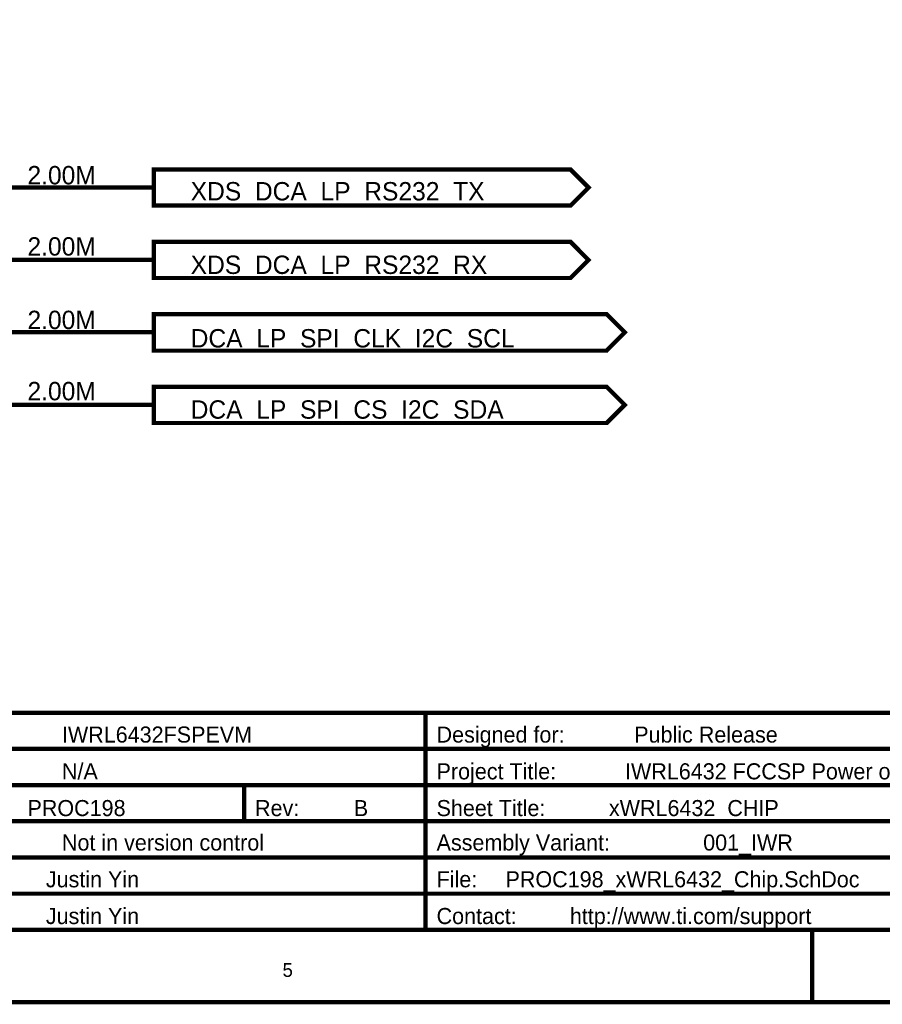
# Model space of a CAD drawing. Header units: inches. Extents: x 0 to 17, y 0 to 11.
# Tile 61 of 256: x 12 to 14.4, y 0 to 2.7. Entities that reach past the tile are written whole.
import ezdxf

# ---------------------------------------------------------------- set-up
doc = ezdxf.new("R2010")
doc.units = ezdxf.units.IN
doc.header["$MEASUREMENT"] = 0
doc.layers.add('Sheet', color=255, linetype='Continuous')

msp = doc.modelspace()

# ---------------------------------------------------------------- linework, layer by layer
at = {"layer": 'Sheet'}
for points in [[(0.0008, 11, 0.0118, 0.0118, 0), (17, 11, 0.0118, 0.0118, 0), (17, 0, 0.0118, 0.0118, 0), (0.0008, 0, 0.0118, 0.0118, 0), (0.0008, 11, 0.0118, 0.0118, 0)], [(0.0008, 11, 0.0039, 0.0039, 0), (0.0008, 0, 0.0039, 0.0039, 0), (17, 0, 0.0039, 0.0039, 0), (17, 11, 0.0039, 0.0039, 0), (0.0008, 11, 0.0039, 0.0039, 0), (0.0008, 11, 0.0039, 0.0039, 0)], [(0.2006, 10.7994, 0.0118, 0.0118, 0), (16.8002, 10.7994, 0.0118, 0.0118, 0), (16.8002, 0.1998, 0.0118, 0.0118, 0), (0.2006, 0.1998, 0.0118, 0.0118, 0), (0.2006, 10.7994, 0.0118, 0.0118, 0)], [(0.2006, 10.7994, 0.0039, 0.0039, 0), (0.2006, 0.1998, 0.0039, 0.0039, 0), (16.8002, 0.1998, 0.0039, 0.0039, 0), (16.8002, 10.7994, 0.0039, 0.0039, 0), (0.2006, 10.7994, 0.0039, 0.0039, 0), (0.2006, 10.7994, 0.0039, 0.0039, 0)], [(12.3504, 2.1997, 0.0118, 0.0118, 0), (12.3504, 2.2996, 0.0118, 0.0118, 0), (13.5001, 2.2996, 0.0118, 0.0118, 0), (13.55, 2.2496, 0.0118, 0.0118, 0), (13.5001, 2.1997, 0.0118, 0.0118, 0), (12.3504, 2.1997, 0.0118, 0.0118, 0)], [(12.3504, 2.1997, 0.0039, 0.0039, 0), (12.3504, 2.2996, 0.0039, 0.0039, 0), (13.5001, 2.2996, 0.0039, 0.0039, 0), (13.55, 2.2496, 0.0039, 0.0039, 0), (13.5001, 2.1997, 0.0039, 0.0039, 0), (12.3504, 2.1997, 0.0039, 0.0039, 0)], [(12.3504, 1.9999, 0.0118, 0.0118, 0), (12.3504, 2.0998, 0.0118, 0.0118, 0), (13.5001, 2.0998, 0.0118, 0.0118, 0), (13.55, 2.0498, 0.0118, 0.0118, 0), (13.5001, 1.9999, 0.0118, 0.0118, 0), (12.3504, 1.9999, 0.0118, 0.0118, 0)], [(12.3504, 1.9999, 0.0039, 0.0039, 0), (12.3504, 2.0998, 0.0039, 0.0039, 0), (13.5001, 2.0998, 0.0039, 0.0039, 0), (13.55, 2.0498, 0.0039, 0.0039, 0), (13.5001, 1.9999, 0.0039, 0.0039, 0), (12.3504, 1.9999, 0.0039, 0.0039, 0)], [(12.3504, 1.7992, 0.0118, 0.0118, 0), (12.3504, 1.8999, 0.0118, 0.0118, 0), (13.6, 1.8999, 0.0118, 0.0118, 0), (13.65, 1.85, 0.0118, 0.0118, 0), (13.6, 1.7992, 0.0118, 0.0118, 0), (12.3504, 1.7992, 0.0118, 0.0118, 0)], [(12.3504, 1.7992, 0.0039, 0.0039, 0), (12.3504, 1.8999, 0.0039, 0.0039, 0), (13.6, 1.8999, 0.0039, 0.0039, 0), (13.65, 1.85, 0.0039, 0.0039, 0), (13.6, 1.7992, 0.0039, 0.0039, 0), (12.3504, 1.7992, 0.0039, 0.0039, 0)], [(12.3504, 1.5994, 0.0118, 0.0118, 0), (12.3504, 1.6993, 0.0118, 0.0118, 0), (13.6, 1.6993, 0.0118, 0.0118, 0), (13.65, 1.6494, 0.0118, 0.0118, 0), (13.6, 1.5994, 0.0118, 0.0118, 0), (12.3504, 1.5994, 0.0118, 0.0118, 0)], [(12.3504, 1.5994, 0.0039, 0.0039, 0), (12.3504, 1.6993, 0.0039, 0.0039, 0), (13.6, 1.6993, 0.0039, 0.0039, 0), (13.65, 1.6494, 0.0039, 0.0039, 0), (13.6, 1.5994, 0.0039, 0.0039, 0), (12.3504, 1.5994, 0.0039, 0.0039, 0)]]:
    msp.add_lwpolyline(points, format="xyseb", close=True, dxfattribs=at)
for points in [[(11.95, 2.2496, 0.0118, 0.0118, 0), (12.0499, 2.2496, 0.0118, 0.0118, 0)], [(12.0499, 2.2496, 0.0118, 0.0118, 0), (12.35, 2.2496, 0.0118, 0.0118, 0)], [(11.95, 2.0498, 0.0118, 0.0118, 0), (12.0499, 2.0498, 0.0118, 0.0118, 0)], [(12.0499, 2.0498, 0.0118, 0.0118, 0), (12.35, 2.0498, 0.0118, 0.0118, 0)], [(11.95, 1.85, 0.0118, 0.0118, 0), (12.0499, 1.85, 0.0118, 0.0118, 0)], [(12.0499, 1.85, 0.0118, 0.0118, 0), (12.35, 1.85, 0.0118, 0.0118, 0)], [(11.95, 1.6498, 0.0118, 0.0118, 0), (12.0499, 1.6498, 0.0118, 0.0118, 0)], [(12.0499, 1.6498, 0.0118, 0.0118, 0), (12.35, 1.6498, 0.0118, 0.0118, 0)], [(11.6003, 0.7993, 0.0118, 0.0118, 0), (13.0997, 0.7993, 0.0118, 0.0118, 0)], [(13.0997, 0.1998, 0.0118, 0.0118, 0), (13.0997, 0.7993, 0.0118, 0.0118, 0)], [(13.0997, 0.7993, 0.0118, 0.0118, 0), (16.8002, 0.7993, 0.0118, 0.0118, 0)], [(11.6003, 0.6994, 0.0118, 0.0118, 0), (13.0997, 0.6994, 0.0118, 0.0118, 0)], [(13.0997, 0.6994, 0.0118, 0.0118, 0), (15.6996, 0.6994, 0.0118, 0.0118, 0)], [(11.6003, 0.5995, 0.0118, 0.0118, 0), (13.0997, 0.5995, 0.0118, 0.0118, 0)], [(12.5997, 0.5999, 0.0118, 0.0118, 0), (12.5997, 0.5, 0.0118, 0.0118, 0)], [(13.0997, 0.5995, 0.0118, 0.0118, 0), (15.6996, 0.5995, 0.0118, 0.0118, 0)], [(11.6003, 0.4996, 0.0118, 0.0118, 0), (13.0997, 0.4996, 0.0118, 0.0118, 0)], [(13.0997, 0.4996, 0.0118, 0.0118, 0), (15.6996, 0.4996, 0.0118, 0.0118, 0)], [(13.0997, 0.4996, 0.0118, 0.0118, 0), (15.6996, 0.4996, 0.0118, 0.0118, 0)], [(13.0997, 0.3997, 0.0118, 0.0118, 0), (11.6003, 0.3997, 0.0118, 0.0118, 0)], [(15.6996, 0.3997, 0.0118, 0.0118, 0), (13.0997, 0.3997, 0.0118, 0.0118, 0)], [(11.6003, 0.2997, 0.0118, 0.0118, 0), (13.0997, 0.2997, 0.0118, 0.0118, 0)], [(16.8002, 0.2997, 0.0118, 0.0118, 0), (13.0997, 0.2997, 0.0118, 0.0118, 0)], [(14.1669, 0, 0.0118, 0.0118, 0), (14.1669, 0.1998, 0.0118, 0.0118, 0)]]:
    msp.add_lwpolyline(points, format="xyseb", dxfattribs=at)

# ---------------------------------------------------------------- texts
for s, height, p in [('2.00M', 0.05075, (12.0015, 2.2584)), ('XDS_DCA_LP_RS232_TX', 0.05075, (12.4519, 2.214)), ('2.00M', 0.05075, (12.0015, 2.0617)), ('XDS_DCA_LP_RS232_RX', 0.05075, (12.4519, 2.011)), ('2.00M', 0.05075, (12.0015, 1.8587)), ('DCA_LP_SPI_CLK_I2C_SCL', 0.05075, (12.4519, 1.808)), ('2.00M', 0.05075, (12.0015, 1.6621)), ('DCA_LP_SPI_CS_I2C_SDA', 0.05075, (12.4519, 1.6113)), ('IWRL6432FSPEVM', 0.044406, (12.0966, 0.7168)), ('Designed for:', 0.044406, (13.1306, 0.7168)), ('Public Release', 0.044406, (13.6761, 0.7168)), ('N/A', 0.04441, (12.0966, 0.6153)), ('Project Title:', 0.044406, (13.1306, 0.6153)), ('IWRL6432 FCCSP Power optimized design', 0.044406, (13.6507, 0.6153)), ('PROC198', 0.04441, (12.0015, 0.5138)), ('Rev:', 0.04441, (12.6295, 0.5138)), ('B', 0.0444, (12.9022, 0.5138)), ('Sheet Title:', 0.044406, (13.1306, 0.5138)), ('xWRL6432_CHIP', 0.044406, (13.6063, 0.5138)), ('Not in version control', 0.044406, (12.0966, 0.4187)), ('Assembly Variant:', 0.044406, (13.1306, 0.4187)), ('001_IWR', 0.04441, (13.8664, 0.4187)), ('Justin Yin', 0.04441, (12.0522, 0.3172)), ('File:', 0.04441, (13.1306, 0.3172)), ('PROC198_xWRL6432_Chip.SchDoc', 0.044406, (13.3209, 0.3172)), ('Justin Yin', 0.04441, (12.0522, 0.2157)), ('Contact:', 0.04441, (13.1306, 0.2157)), ('http://www.ti.com/support', 0.044406, (13.4985, 0.2157)), ('5', 0.0381, (12.7056, 0.0698))]:
    msp.add_text(s, height=height, dxfattribs=at).set_placement(p)

doc.saveas('drawing.dxf')
